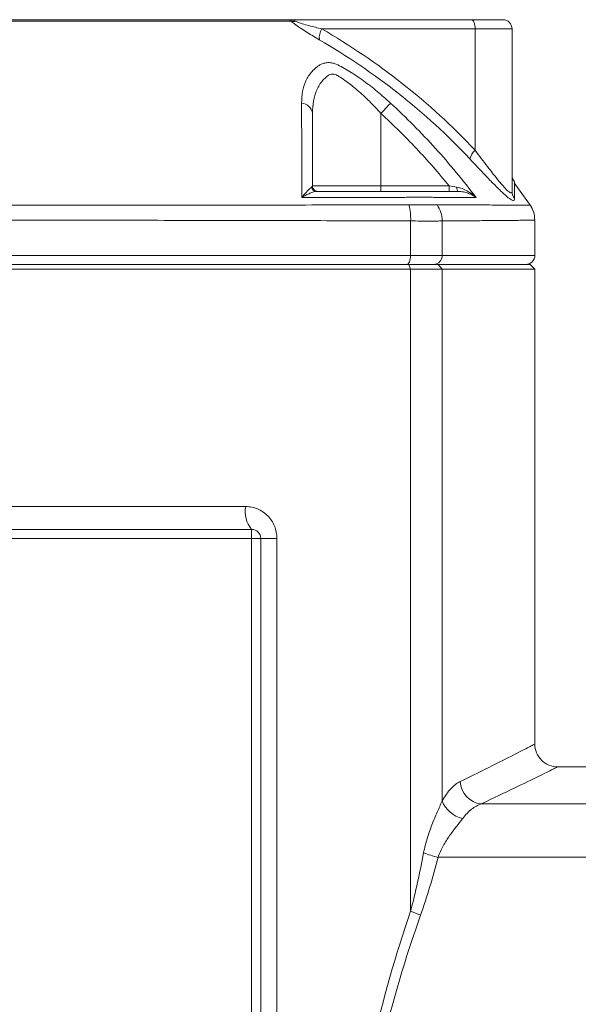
# Model space of a CAD drawing. Header units: millimetres. Extents: x 75 to 915, y -46 to 868.
# Tile 23 of 45: x 243 to 304, y 705 to 813. Entities that reach past the tile are written whole.
import ezdxf

# ---------------------------------------------------------------- set-up
doc = ezdxf.new("R2010")
doc.units = ezdxf.units.MM

msp = doc.modelspace()

# ---------------------------------------------------------------- linework, layer by layer
at = {"color": 7, "linetype": 'Continuous', "lineweight": 15}
for p, q in [((271.96, 812.54), (292, 812.54)), ((292, 812.54), (295.42, 812.54)), ((292.37, 811.54), (275.61, 811.54)), ((292.37, 798.25), (292.37, 811.54)), ((296.42, 811.54), (292.37, 811.54)), ((296.42, 793.75), (296.42, 811.54)), ((282.08, 802.27), (282.08, 794.34)), ((298.53, 792.08), (296.64, 794.69)), ((274.58, 794.34), (282.08, 794.34)), ((282.08, 794.34), (289.54, 794.34)), ((285.32, 790.52), (285.32, 786.74)), ((288.77, 790.52), (288.77, 786.74)), ((298.92, 786.74), (298.92, 790.59)), ((197.52, 786.74), (285.32, 786.74)), ((285.32, 786.74), (288.77, 786.74)), ((285.32, 785.24), (197.52, 785.24)), ((197.74, 785.74), (285.11, 785.74)), ((285.32, 785.24), (285.11, 785.74)), ((285.11, 785.74), (288.32, 785.74)), ((285.32, 785.24), (285.32, 714.93)), ((288.77, 785.24), (285.32, 785.24)), ((288.77, 785.24), (288.32, 785.74)), ((288.32, 785.74), (298.42, 785.74)), ((288.77, 785.24), (288.77, 727.01)), ((298.92, 785.24), (288.77, 785.24)), ((298.92, 785.24), (298.42, 785.74)), ((298.92, 733.24), (298.92, 785.24)), ((215.57, 759.24), (267.28, 759.24)), ((214.92, 756.74), (267.92, 756.74)), ((267.92, 755.74), (214.92, 755.74)), ((267.92, 675.13), (267.92, 755.74)), ((267.92, 755.74), (268.92, 755.74)), ((268.92, 755.74), (268.92, 690.07)), ((268.92, 755.74), (270.69, 755.74)), ((270.69, 755.74), (270.69, 700.06)), ((305.92, 730.74), (301.42, 730.74)), ((293.04, 726.68), (305.92, 726.68)), ((288.32, 720.84), (305.92, 720.84))]:
    msp.add_line(p, q, dxfattribs=at)
at = {"color": 8, "linetype": 'Continuous', "lineweight": 15}
msp.add_line((288.77, 786.74), (298.92, 786.74), dxfattribs=at)
at = {"color": 7, "linetype": 'Continuous', "lineweight": 15, "flags": 128}
for points in [[(292.37, 811.54), (292.37, 811.74), (292.34, 811.92), (292.31, 812.1), (292.26, 812.25), (292.21, 812.37), (292.14, 812.47), (292.07, 812.52), (292, 812.54)], [(282.08, 802.27), (282.26, 802.46), (282.43, 802.65), (282.59, 802.82), (282.74, 802.99), (282.87, 803.13), (282.98, 803.25), (283.07, 803.34), (283.13, 803.41)], [(282.08, 794.34), (282.08, 794.23), (282.08, 794.11), (282.08, 794.01), (282.08, 793.92), (282.08, 793.84), (282.08, 793.79), (282.08, 793.75), (282.08, 793.74)], [(289.54, 794.34), (289.54, 794.23), (289.54, 794.11), (289.54, 794.01), (289.54, 793.92), (289.54, 793.84), (289.54, 793.79), (289.54, 793.75), (289.54, 793.74)], [(290.36, 794.21), (290.37, 794.11), (290.38, 794.02), (290.4, 793.94), (290.42, 793.87), (290.44, 793.82), (290.47, 793.78), (290.5, 793.75), (290.53, 793.74)], [(285.32, 786.74), (285.32, 786.55), (285.29, 786.36), (285.25, 786.19), (285.2, 786.03), (285.13, 785.91), (285.05, 785.82), (284.97, 785.76), (284.89, 785.74)], [(267.92, 755.74), (267.92, 755.94), (267.92, 756.12), (267.92, 756.3), (267.92, 756.45), (267.92, 756.57), (267.92, 756.67), (267.92, 756.72), (267.92, 756.74)]]:
    msp.add_lwpolyline(points, dxfattribs=at)
at = {"color": 7, "linetype": 'Continuous', "lineweight": 15}
for centre, radius, start, end in [((272.5, 813.26), 0.922, 255.8394, 284.1606), ((295.42, 811.54), 1, 0.0016, 90), ((277.11, 810.57), 1.78, 147.0055, 187.2543), ((273.29, 802.1), 1.31, 7.2999, 85.2), ((293.54, 796.91), 1.77, 131.0566, 167.192), ((275.05, 794.32), 0.582, 191.2099, 269.1419), ((275.18, 794.34), 0.6, 179.9984, 270), ((297.85, 793.75), 1.43, 180.0718, 216.2186), ((279.48, 790.76), 5.85, 357.5639, 14.9201), ((285.5, 790.47), 3.27, 0.7561, 33.3279), ((287.82, 786.69), 0.953, 273.2244, 2.8968), ((297.92, 786.74), 1, 270, 0), ((270.18, 758.66), 2.96, 168.6366, 220.3576), ((267.92, 755.74), 1, 0.0016, 90), ((301.42, 733.24), 2.5, 179.9984, 270), ((293.36, 729.28), 2.62, 183.3578, 262.9321), ((291.7, 728.17), 3.15, 201.5618, 257.41), ((290.81, 731.37), 10.83, 247.9356, 256.6706), ((291.12, 728.37), 14.64, 246.6666, 251.269)]:
    msp.add_arc(centre, radius, start, end, dxfattribs=at)
for points, knots in [([(271.39, 812.37), (269.01, 812.37), (266.58, 812.37), (261.65, 812.37), (259.17, 812.38), (251.67, 812.38), (246.6, 812.38), (236.32, 812.38), (231.25, 812.38), (223.75, 812.38), (221.27, 812.37), (216.35, 812.37), (213.92, 812.37), (211.54, 812.37)], [0, 0, 0, 0, 0.125, 0.125, 0.25, 0.25, 0.5, 0.5, 0.75, 0.75, 0.875, 0.875, 1, 1, 1, 1]), ([(211.75, 812.54), (212.96, 812.54), (214.18, 812.54), (216.64, 812.54), (217.88, 812.54), (221.63, 812.54), (224.15, 812.54), (229.23, 812.54), (231.79, 812.54), (235.65, 812.54), (236.94, 812.54), (239.54, 812.54), (240.84, 812.54), (244.75, 812.54), (247.34, 812.54), (252.48, 812.54), (255.03, 812.54), (258.83, 812.54), (260.1, 812.54), (262.61, 812.54), (263.86, 812.54), (266.35, 812.54), (267.59, 812.54), (269.42, 812.54), (270.03, 812.54), (270.79, 812.54), (270.94, 812.54), (271.17, 812.54), (271.24, 812.54), (271.38, 812.54), (271.45, 812.54), (271.57, 812.54), (271.62, 812.54), (271.71, 812.54), (271.75, 812.54), (271.84, 812.54), (271.9, 812.54), (271.96, 812.54)], [0, 0, 0, 0, 0.0625, 0.0625, 0.125, 0.125, 0.25, 0.25, 0.375, 0.375, 0.4375, 0.4375, 0.5, 0.5, 0.625, 0.625, 0.75, 0.75, 0.8125, 0.8125, 0.875, 0.875, 0.9375, 0.9375, 0.96875, 0.96875, 0.976563, 0.976563, 0.980469, 0.980469, 0.984375, 0.984375, 0.988281, 0.988281, 0.992188, 0.992188, 1, 1, 1, 1]), ([(272.27, 812.37), (272.17, 812.38), (272.05, 812.38), (271.75, 812.38), (271.58, 812.38), (271.39, 812.37)], [0, 0, 0, 0, 0.5, 0.5, 1, 1, 1, 1]), ([(272.27, 812.37), (272.25, 812.39), (272.24, 812.4), (272.21, 812.42), (272.21, 812.43), (272.2, 812.44), (272.19, 812.44), (272.16, 812.47), (272.14, 812.49), (272.06, 812.53), (272.01, 812.54), (271.96, 812.54)], [0, 0, 0, 0, 0.125, 0.125, 0.1875, 0.1875, 0.25, 0.25, 0.5, 0.5, 1, 1, 1, 1]), ([(272.72, 812.37), (272.6, 812.43), (272.48, 812.47), (272.22, 812.53), (272.09, 812.54), (271.96, 812.54)], [0, 0, 0, 0, 0.5, 0.5, 1, 1, 1, 1]), ([(275.33, 810.34), (274.9, 810.6), (274.46, 810.86), (273.79, 811.28), (273.57, 811.42), (273.23, 811.64), (273.12, 811.72), (272.96, 811.83), (272.91, 811.87), (272.83, 811.93), (272.8, 811.95), (272.75, 811.98), (272.72, 812), (272.69, 812.02)], [0, 0, 0, 0, 0.5, 0.5, 0.75, 0.75, 0.875, 0.875, 0.9375, 0.9375, 0.96875, 0.96875, 1, 1, 1, 1]), ([(272.72, 812.37), (272.78, 812.34), (272.84, 812.32), (272.96, 812.27), (273.02, 812.25), (273.2, 812.18), (273.33, 812.14), (273.69, 812.03), (273.94, 811.96), (274.66, 811.77), (275.14, 811.65), (275.61, 811.54)], [0, 0, 0, 0, 0.0625, 0.0625, 0.125, 0.125, 0.25, 0.25, 0.5, 0.5, 1, 1, 1, 1]), ([(275.61, 811.54), (278.67, 809.75), (281.62, 807.75), (287.25, 803.32), (289.9, 800.9), (292.37, 798.25)], [0, 0, 0, 0, 0.5, 0.5, 1, 1, 1, 1]), ([(291.81, 797.3), (289.38, 799.91), (286.77, 802.28), (281.24, 806.63), (278.34, 808.59), (275.33, 810.34)], [0, 0, 0, 0, 0.5, 0.5, 1, 1, 1, 1]), ([(273.4, 803.41), (273.39, 803.85), (273.43, 804.27), (273.58, 805.09), (273.7, 805.48), (274.04, 806.22), (274.26, 806.56), (274.67, 807.02), (274.83, 807.17), (275.08, 807.37), (275.16, 807.44), (275.34, 807.56), (275.44, 807.62), (275.54, 807.68)], [0, 0, 0, 0, 0.25, 0.25, 0.5, 0.5, 0.75, 0.75, 0.875, 0.875, 0.9375, 0.9375, 1, 1, 1, 1]), ([(275.54, 807.68), (275.67, 807.73), (275.81, 807.77), (276.08, 807.83), (276.21, 807.84), (276.49, 807.84), (276.63, 807.83), (276.91, 807.77), (277.04, 807.73), (277.17, 807.68)], [0, 0, 0, 0, 0.25, 0.25, 0.5, 0.5, 0.75, 0.75, 1, 1, 1, 1]), ([(277.17, 807.68), (277.65, 807.45), (278.14, 807.18), (278.89, 806.72), (279.14, 806.56), (279.65, 806.21), (279.91, 806.04), (280.67, 805.48), (281.17, 805.1), (282.16, 804.28), (282.65, 803.85), (283.13, 803.41)], [0, 0, 0, 0, 0.25, 0.25, 0.375, 0.375, 0.5, 0.5, 0.75, 0.75, 1, 1, 1, 1]), ([(282.08, 802.27), (281.67, 802.73), (281.24, 803.18), (280.38, 804.04), (279.94, 804.45), (279.26, 805.03), (279.03, 805.22), (278.58, 805.57), (278.35, 805.74), (277.9, 806.06), (277.68, 806.2), (277.35, 806.41), (277.24, 806.48), (277.02, 806.57), (276.91, 806.59), (276.69, 806.6), (276.58, 806.58), (276.43, 806.52), (276.38, 806.49), (276.29, 806.43), (276.25, 806.39), (276.03, 806.23), (275.87, 806.08), (275.59, 805.76), (275.46, 805.59), (275.23, 805.23), (275.14, 805.05), (274.97, 804.66), (274.9, 804.45), (274.78, 804.04), (274.73, 803.83), (274.62, 803.18), (274.58, 802.74), (274.58, 802.27)], [0, 0, 0, 0, 0.125, 0.125, 0.25, 0.25, 0.3125, 0.3125, 0.375, 0.375, 0.4375, 0.4375, 0.46875, 0.46875, 0.5, 0.5, 0.53125, 0.53125, 0.546875, 0.546875, 0.5625, 0.5625, 0.625, 0.625, 0.6875, 0.6875, 0.75, 0.75, 0.8125, 0.8125, 0.875, 0.875, 1, 1, 1, 1]), ([(273.41, 793.07), (273.41, 794.93), (273.41, 796.72), (273.4, 800.17), (273.4, 801.82), (273.4, 803.41)], [0, 0, 0, 0, 0.5, 0.5, 1, 1, 1, 1]), ([(283.13, 803.41), (284.84, 801.82), (286.48, 800.17), (289.6, 796.73), (291.09, 794.93), (292.49, 793.07)], [0, 0, 0, 0, 0.5, 0.5, 1, 1, 1, 1]), ([(274.58, 802.27), (274.58, 801.04), (274.58, 799.76), (274.58, 797.12), (274.58, 795.75), (274.58, 794.34)], [0, 0, 0, 0, 0.5, 0.5, 1, 1, 1, 1]), ([(289.54, 794.34), (288.39, 795.75), (287.19, 797.12), (284.71, 799.76), (283.42, 801.04), (282.08, 802.27)], [0, 0, 0, 0, 0.5, 0.5, 1, 1, 1, 1]), ([(292.37, 798.25), (292.84, 797.64), (293.29, 797.04), (293.94, 796.19), (294.16, 795.91), (294.58, 795.38), (294.78, 795.12), (295.08, 794.76), (295.17, 794.65), (295.36, 794.43), (295.45, 794.32), (295.71, 794.04), (295.87, 793.88), (296.07, 793.7), (296.13, 793.66), (296.24, 793.6), (296.28, 793.58), (296.35, 793.58), (296.38, 793.59), (296.41, 793.65), (296.42, 793.69), (296.42, 793.75)], [0, 0, 0, 0, 0.25, 0.25, 0.375, 0.375, 0.5, 0.5, 0.5625, 0.5625, 0.625, 0.625, 0.75, 0.75, 0.8125, 0.8125, 0.875, 0.875, 0.9375, 0.9375, 1, 1, 1, 1]), ([(296.7, 792.9), (296.7, 792.8), (296.66, 792.74), (296.51, 792.73), (296.4, 792.78), (296.1, 792.97), (295.93, 793.11), (295.63, 793.37), (295.52, 793.47), (295.3, 793.67), (295.19, 793.78), (294.84, 794.13), (294.59, 794.38), (294.06, 794.91), (293.8, 795.19), (292.97, 796.06), (292.4, 796.67), (291.81, 797.3)], [0, 0, 0, 0, 0.125, 0.125, 0.25, 0.25, 0.375, 0.375, 0.4375, 0.4375, 0.5, 0.5, 0.625, 0.625, 0.75, 0.75, 1, 1, 1, 1]), ([(296.7, 794.76), (296.66, 794.82), (296.57, 794.96), (296.5, 795.13), (296.48, 795.23), (296.47, 795.24)], [0, 0, 0, 0, 0.445117, 0.920788, 1, 1, 1, 1]), ([(296.7, 794.73), (296.7, 794.74), (296.7, 794.75), (296.7, 794.89), (296.7, 794.38), (296.7, 793.4), (296.7, 792.9)], [0, 0, 0, 0, 0.028961, 0.042437, 0.518218, 1, 1, 1, 1]), ([(274.48, 794.21), (274.43, 794.18), (274.36, 794.12), (274.2, 793.97), (274.11, 793.88), (273.93, 793.68), (273.83, 793.57), (273.62, 793.34), (273.52, 793.21), (273.41, 793.07)], [0, 0, 0, 0, 0.25, 0.25, 0.5, 0.5, 0.75, 0.75, 1, 1, 1, 1]), ([(275.04, 793.74), (274.95, 793.74), (274.83, 793.72), (274.58, 793.65), (274.45, 793.6), (274.17, 793.48), (274.02, 793.41), (273.72, 793.25), (273.57, 793.17), (273.41, 793.07)], [0, 0, 0, 0, 0.25, 0.25, 0.5, 0.5, 0.75, 0.75, 1, 1, 1, 1]), ([(275.04, 793.74), (276.89, 793.74), (278.72, 793.74), (281.43, 793.74), (282.33, 793.74), (283.44, 793.74), (283.67, 793.74), (284, 793.74), (284.11, 793.74), (284.33, 793.74), (284.43, 793.74), (284.95, 793.74), (285.33, 793.74), (285.84, 793.74), (286, 793.74), (286.29, 793.74), (286.42, 793.74), (286.66, 793.74), (286.76, 793.74), (286.97, 793.74), (287.48, 793.74), (287.98, 793.74), (289.14, 793.74), (289.86, 793.74), (290.53, 793.74)], [0, 0, 0, 0, 0.25, 0.25, 0.375, 0.375, 0.40625, 0.40625, 0.421875, 0.421875, 0.4375, 0.4375, 0.5, 0.5, 0.53125, 0.53125, 0.5625, 0.5625, 0.59375, 0.59375, 0.625, 0.75, 0.75, 1, 1, 1, 1]), ([(290.36, 794.21), (290.58, 794.18), (290.78, 794.12), (291.17, 793.97), (291.36, 793.88), (291.72, 793.68), (291.88, 793.57), (292.2, 793.34), (292.35, 793.21), (292.49, 793.07)], [0, 0, 0, 0, 0.25, 0.25, 0.5, 0.5, 0.75, 0.75, 1, 1, 1, 1]), ([(290.53, 793.74), (290.73, 793.74), (290.92, 793.72), (291.29, 793.65), (291.46, 793.6), (291.79, 793.48), (291.94, 793.41), (292.23, 793.25), (292.37, 793.17), (292.49, 793.07)], [0, 0, 0, 0, 0.25, 0.25, 0.5, 0.5, 0.75, 0.75, 1, 1, 1, 1]), ([(287.86, 793.09), (287.77, 793.09), (287.67, 793.1), (287.46, 793.1), (287.35, 793.11), (287.01, 793.11), (286.75, 793.11), (286.19, 793.11), (285.89, 793.11), (285.41, 793.11), (285.25, 793.1), (284.91, 793.1), (284.74, 793.09), (284.56, 793.09)], [0, 0, 0, 0, 0.125, 0.125, 0.25, 0.25, 0.5, 0.5, 0.75, 0.75, 0.875, 0.875, 1, 1, 1, 1]), ([(197.89, 792.26), (197.94, 792.26), (198, 792.26), (198.1, 792.26), (198.26, 792.26), (198.64, 792.26), (199.38, 792.26), (200.89, 792.26), (202.18, 792.26), (204.8, 792.26), (206.56, 792.26), (211.91, 792.25), (215.51, 792.25), (222.79, 792.24), (226.46, 792.24), (232.03, 792.23), (233.9, 792.23), (236.71, 792.23), (237.65, 792.23), (239.53, 792.23), (240.48, 792.23), (245.21, 792.23), (248.95, 792.23), (256.37, 792.24), (260.05, 792.24), (265.51, 792.25), (267.32, 792.25), (270.93, 792.25), (272.72, 792.25), (276.29, 792.26), (278.05, 792.26), (280.66, 792.26), (281.53, 792.26), (283.25, 792.26), (284.11, 792.26), (284.95, 792.26)], [0, 0, 0, 0, 0.001953, 0.001953, 0.003906, 0.007813, 0.015625, 0.03125, 0.0625, 0.0625, 0.125, 0.125, 0.25, 0.25, 0.375, 0.375, 0.4375, 0.4375, 0.46875, 0.46875, 0.5, 0.5, 0.625, 0.625, 0.75, 0.75, 0.8125, 0.8125, 0.875, 0.875, 0.9375, 0.9375, 0.96875, 0.96875, 1, 1, 1, 1]), ([(284.95, 792.26), (284.95, 792.26), (284.95, 792.26), (284.95, 792.26), (285.01, 792.27), (285.07, 792.27), (285.13, 792.27)], [-0.0000000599, -0.0000000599, -0.0000000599, -0.0000000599, 0, 0, 0, 0.0002023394, 0.0002023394, 0.0002023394, 0.0002023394]), ([(285.13, 792.27), (285.79, 792.28), (286.39, 792.28), (287.18, 792.28), (287.42, 792.28), (287.86, 792.28), (288.06, 792.27), (288.23, 792.27)], [0, 0, 0, 0, 0.5, 0.5, 0.75, 0.75, 1, 1, 1, 1]), ([(288.23, 792.27), (288.26, 792.27), (288.3, 792.27), (288.33, 792.26), (288.33, 792.26), (288.33, 792.26), (288.33, 792.26)], [0, 0, 0, 0, 0.0002029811, 0.0002029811, 0.0002029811, 0.0002030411, 0.0002030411, 0.0002030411, 0.0002030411]), ([(298.91, 790.59), (298.89, 790.91), (298.85, 791.49), (298.56, 792), (298.43, 792.23)], [0, 0, 0, 0, 0.5340399, 1, 1, 1, 1]), ([(285.32, 790.52), (285.22, 790.52), (285.11, 790.52), (284.9, 790.52), (284.57, 790.52), (283.82, 790.52), (282.31, 790.52), (281, 790.53), (278.36, 790.53), (276.59, 790.54), (272.99, 790.54), (271.18, 790.55), (267.54, 790.56), (265.71, 790.56), (260.21, 790.57), (256.5, 790.58), (249.01, 790.59), (245.24, 790.59), (239.52, 790.59), (237.62, 790.59), (233.84, 790.59), (231.95, 790.59), (226.34, 790.58), (222.63, 790.57), (215.29, 790.56), (211.66, 790.55), (206.26, 790.54), (204.48, 790.53), (201.85, 790.53), (200.98, 790.52), (199.67, 790.52), (199.03, 790.52), (198.27, 790.52), (197.95, 790.52), (197.74, 790.52), (197.63, 790.52), (197.52, 790.52)], [0, 0, 0, 0, 0.003906, 0.003906, 0.007812, 0.015625, 0.03125, 0.0625, 0.0625, 0.125, 0.125, 0.1875, 0.1875, 0.25, 0.25, 0.375, 0.375, 0.5, 0.5, 0.5625, 0.5625, 0.625, 0.625, 0.75, 0.75, 0.875, 0.875, 0.9375, 0.9375, 0.96875, 0.96875, 0.984375, 0.992188, 0.996094, 0.996094, 1, 1, 1, 1]), ([(288.77, 790.52), (288.59, 790.51), (288.38, 790.5), (287.9, 790.49), (287.63, 790.49), (286.75, 790.48), (286.07, 790.5), (285.32, 790.52)], [0, 0, 0, 0, 0.25, 0.25, 0.5, 0.5, 1, 1, 1, 1]), ([(267.28, 759.24), (267.5, 759.24), (267.72, 759.22), (268.16, 759.13), (268.37, 759.07), (268.78, 758.89), (268.98, 758.78), (269.35, 758.53), (269.53, 758.39), (269.84, 758.06), (269.98, 757.89), (270.23, 757.51), (270.34, 757.3), (270.51, 756.88), (270.58, 756.66), (270.67, 756.21), (270.69, 755.97), (270.69, 755.74)], [0, 0, 0, 0, 0.125, 0.125, 0.25, 0.25, 0.375, 0.375, 0.5, 0.5, 0.625, 0.625, 0.75, 0.75, 0.875, 0.875, 1, 1, 1, 1]), ([(290.74, 729.13), (292.08, 729.78), (293.26, 730.36), (295.28, 731.38), (296.13, 731.81), (297.51, 732.51), (298.04, 732.78), (298.57, 733.06), (298.7, 733.13), (298.88, 733.22), (298.92, 733.24), (298.92, 733.24)], [0, 0, 0, 0, 0.25, 0.25, 0.5, 0.5, 0.75, 0.75, 0.875, 0.875, 1, 1, 1, 1]), ([(301.42, 730.74), (301.42, 730.74), (301.38, 730.72), (301.19, 730.63), (301.06, 730.56), (300.51, 730.29), (299.98, 730.02), (298.56, 729.33), (297.69, 728.9), (295.61, 727.9), (294.41, 727.32), (293.04, 726.68)], [0, 0, 0, 0, 0.125, 0.125, 0.25, 0.25, 0.5, 0.5, 0.75, 0.75, 1, 1, 1, 1]), ([(288.77, 727.01), (289.08, 727.55), (289.4, 727.99), (290.06, 728.7), (290.4, 728.96), (290.74, 729.13)], [0, 0, 0, 0, 0.5, 0.5, 1, 1, 1, 1]), ([(286.74, 721.34), (286.85, 721.88), (286.98, 722.4), (287.3, 723.42), (287.47, 723.91), (287.84, 724.87), (288.04, 725.33), (288.41, 726.2), (288.6, 726.62), (288.77, 727.01)], [0, 0, 0, 0, 0.25, 0.25, 0.5, 0.5, 0.75, 0.75, 1, 1, 1, 1]), ([(293.04, 726.68), (292.69, 726.56), (292.34, 726.36), (291.66, 725.83), (291.33, 725.5), (291.02, 725.09)], [0, 0, 0, 0, 0.5, 0.5, 1, 1, 1, 1]), ([(291.02, 725.09), (290.8, 724.82), (290.57, 724.52), (290.09, 723.9), (289.84, 723.56), (289.35, 722.86), (289.11, 722.49), (288.67, 721.7), (288.47, 721.29), (288.32, 720.84)], [0, 0, 0, 0, 0.25, 0.25, 0.5, 0.5, 0.75, 0.75, 1, 1, 1, 1]), ([(285.32, 714.93), (285.6, 715.99), (285.85, 717.05), (286.32, 719.19), (286.54, 720.26), (286.74, 721.34)], [0, 0, 0, 0, 0.5, 0.5, 1, 1, 1, 1]), ([(288.32, 720.84), (288.04, 719.77), (287.75, 718.71), (287.13, 716.6), (286.79, 715.55), (286.42, 714.5)], [0, 0, 0, 0, 0.5, 0.5, 1, 1, 1, 1])]:
    msp.add_open_spline(points, degree=3, knots=knots, dxfattribs=at)
for points in [[(272.69, 812.02), (272.54, 812.14), (272.4, 812.26), (272.27, 812.37)], [(274.48, 794.21), (274.55, 794.25), (274.58, 794.3), (274.58, 794.34)], [(289.54, 794.34), (289.82, 794.3), (290.09, 794.25), (290.36, 794.21)], [(284.56, 793.09), (280.94, 793.08), (277.22, 793.08), (273.41, 793.07)], [(292.49, 793.07), (291.18, 793.08), (289.63, 793.08), (287.86, 793.09)], [(281.19, 700.38), (282.28, 705.33), (283.7, 710.17), (285.32, 714.93)], [(286.42, 714.5), (284.76, 709.81), (283.3, 705.04), (282.19, 700.14)]]:
    msp.add_open_spline(points, degree=3, dxfattribs=at)
at = {"color": 8, "linetype": 'Continuous', "lineweight": 15}
for points, knots in [([(288.33, 792.26), (288.33, 792.26), (289.95, 792.26), (292.46, 792.26), (295.2, 792.25), (297.04, 792.24), (298.1, 792.23), (298.54, 792.23), (298.43, 792.23), (298.42, 792.23)], [0, 0, 0, 0, 0.000001, 0.245931, 0.429437, 0.61294, 0.801826, 0.990708, 1, 1, 1, 1]), ([(298.91, 790.59), (298.91, 790.59), (299.03, 790.6), (298.6, 790.59), (297.59, 790.58), (295.78, 790.56), (293.54, 790.54), (291.17, 790.53), (289.57, 790.52), (288.77, 790.52)], [0, 0, 0, 0, 0.00824, 0.191338, 0.374436, 0.562853, 0.751271, 0.875437, 1, 1, 1, 1])]:
    msp.add_open_spline(points, degree=3, knots=knots, dxfattribs=at)

doc.saveas('drawing.dxf')
